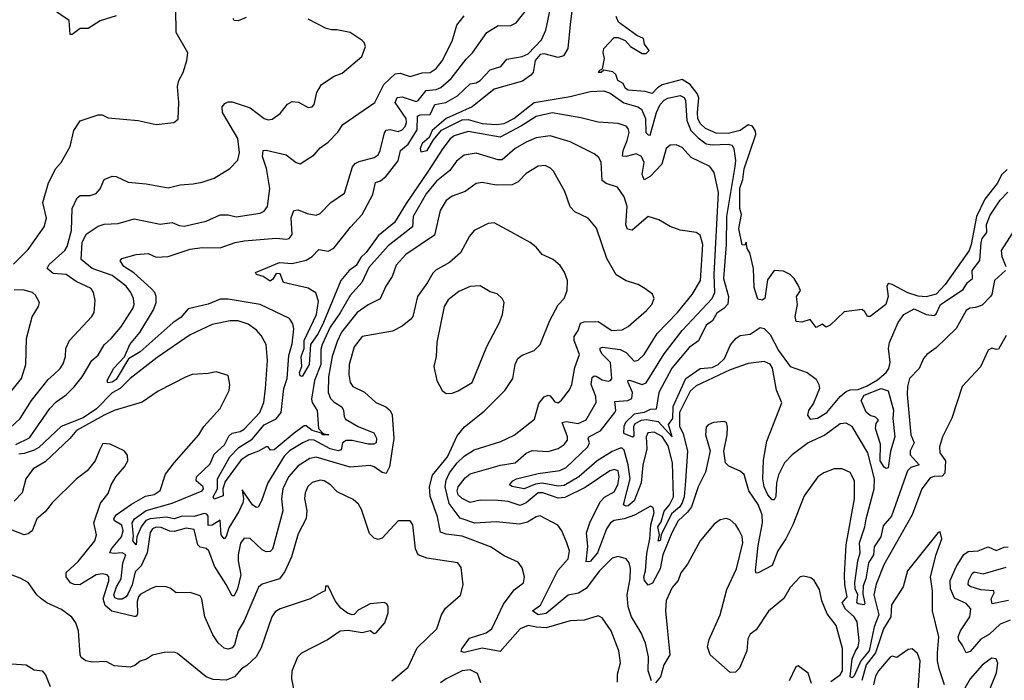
# Model space of a CAD drawing. Extents: x 1245432 to 1420865, y 606325 to 671314.
# Tile 213 of 256: x 1360363 to 1365286, y 631977 to 635279. Entities that reach past the tile are written whole.
import ezdxf

# ---------------------------------------------------------------- set-up
doc = ezdxf.new("R2010")
doc.units = 0

msp = doc.modelspace()

# ---------------------------------------------------------------- linework, layer by layer
at = {"layer": '0CON20XD'}
for points in [[(1363156.4, 635595), (1363115.3, 635254.7), (1363103.1, 635135), (1363082.3, 635097.7), (1363055, 635089.6), (1362985, 635109.1), (1362965, 635104.6), (1362940.5, 635075), (1362929.7, 635015), (1362919, 635001), (1362877.8, 634972.3), (1362735, 634932.1), (1362626.1, 634843.9), (1362495, 634785.7), (1362425.9, 634725), (1362409.8, 634690.2), (1362375, 634660.5), (1362365.3, 634635), (1362368, 634618), (1362401.1, 634625), (1362431.7, 634678.3), (1362472.7, 634727.3), (1362575, 634778.8), (1362605, 634780), (1362675, 634760.4), (1362745, 634755.2), (1362785, 634759.9), (1362833.2, 634785), (1362935, 634864.9), (1363115, 634895.5), (1363215, 634919.8), (1363283.1, 634923.1), (1363315, 634911.2), (1363383.8, 634863.9), (1363453.9, 634843.9), (1363472.3, 634832.3), (1363492.4, 634785), (1363494.4, 634714.4), (1363505, 634703.2), (1363515, 634702.7), (1363547.6, 634815), (1363566.1, 634855), (1363585, 634876.8), (1363602.9, 634887.1), (1363665, 634900.7), (1363685, 634890), (1363692.3, 634875), (1363699, 634775), (1363719.4, 634725), (1363755, 634687.8), (1363795, 634658.3), (1363825, 634653.7), (1363905, 634657), (1363925, 634651.9), (1363934, 634634), (1363941.5, 634575), (1363938.1, 634545), (1363896.4, 634295), (1363895.1, 634154.9), (1363882, 633985), (1363906.8, 633895), (1363903.2, 633856.8), (1363883.3, 633835), (1363848.5, 633811.5), (1363826.7, 633773.2), (1363795, 633751.9), (1363756.5, 633673.5), (1363709.8, 633640.2), (1363623, 633537), (1363559.3, 633415), (1363545, 633332.5), (1363515, 633330), (1363484.8, 633315.2), (1363435, 633307.6), (1363391.6, 633265), (1363383.4, 633245), (1363382.1, 633212.1), (1363426.4, 633193.6), (1363435, 633198.8), (1363433.6, 633245), (1363439.6, 633260.4), (1363472.3, 633277.7), (1363495, 633280.6), (1363555, 633270.5), (1363626, 633194), (1363606.7, 633255), (1363628.4, 633285), (1363629.9, 633345), (1363694.1, 633485.9), (1363765, 633536.3), (1363825, 633541.4), (1363855, 633555.5), (1363887, 633585), (1363916.7, 633653.4), (1363945, 633687.5), (1363965, 633700.7), (1364015, 633708.1), (1364065, 633740.2), (1364085, 633736.1), (1364115, 633705.7), (1364156.8, 633625), (1364215, 633546.3), (1364300.3, 633515), (1364345, 633482), (1364359.2, 633455), (1364361.4, 633435), (1364332.7, 633362.7), (1364307.6, 633325), (1364301.7, 633301.7), (1364315, 633283.3), (1364351.9, 633288.1), (1364398.4, 633315), (1364465.5, 633395), (1364495, 633421.5), (1364515, 633429.3), (1364555, 633430), (1364601, 633449), (1364651.4, 633478.6), (1364695, 633516.1), (1364708.1, 633535), (1364715.7, 633565), (1364707.8, 633635), (1364712.1, 633665), (1364754.8, 633765.2), (1364783.8, 633806.2), (1364835, 633834.6), (1364895, 633806.2), (1364935, 633800.7), (1364945, 633809.4), (1364967, 633855), (1365080, 633930), (1365102.2, 633965), (1365127.3, 633985), (1365125.7, 634025), (1365163.3, 634075), (1365169.6, 634165), (1365175.9, 634185), (1365197.8, 634215), (1365196.3, 634255), (1365215, 634302.1), (1365265, 634376.5), (1365302.9, 634417.1)], [(1364580.8, 632449.3), (1364579.2, 632409.2), (1364589.4, 632360.6), (1364586, 632354), (1364555, 632360), (1364548.2, 632365), (1364553.1, 632405), (1364539.8, 632435), (1364539, 632465), (1364552.9, 632575), (1364565.4, 632615), (1364561.6, 632665), (1364589.3, 632745), (1364594.5, 632785), (1364634.5, 632935), (1364637.7, 632985), (1364604.3, 633115), (1364525, 633246.2), (1364495, 633262.3), (1364465, 633259.2), (1364388, 633202), (1364304.5, 633165), (1364225, 633104.7), (1364187.1, 633065), (1364156.9, 633005), (1364147.5, 632965), (1364144.3, 632895.7), (1364135, 632879.6), (1364125, 632880), (1364103.4, 632905), (1364085.5, 632944.5), (1364078, 632985), (1364082.1, 633077.9), (1364097.9, 633172.1), (1364173.9, 633363.9), (1364147.5, 633427.5), (1364127.8, 633537.8), (1364115, 633556.9), (1364085, 633570.6), (1364005, 633561.5), (1363915, 633529.6), (1363745, 633448.5), (1363715, 633422.7), (1363662.3, 633315), (1363662.4, 633245), (1363680.6, 633210.6), (1363702.7, 633122.7), (1363691.3, 632975), (1363685.1, 632895), (1363675.9, 632864.1), (1363663.6, 632845), (1363621.2, 632808.8), (1363570.7, 632705), (1363565, 632675.4), (1363555, 632672.5), (1363561.6, 632705), (1363552.9, 632745), (1363571.1, 632769), (1363585, 632823.3), (1363612.3, 632855), (1363631.6, 632895), (1363626.2, 633065), (1363605, 633148.4), (1363575, 633195.6), (1363535, 633218), (1363503.5, 633215), (1363495.4, 633195), (1363498.2, 633135), (1363478, 633052), (1363470.8, 632965), (1363434.9, 632875), (1363405, 632849.7), (1363395, 632847.4), (1363381.9, 632855), (1363415.9, 632985), (1363404.7, 633055), (1363385, 633127.3), (1363375, 633136.8), (1363365, 633137), (1363325, 633121.3), (1363251, 633075), (1363159.4, 632995), (1363085, 632951.4), (1363055, 632947), (1362975, 632962.4), (1362942.7, 632957.3), (1362885, 632934.8), (1362825.5, 632945.5), (1362812.5, 632955), (1362828.1, 632975), (1362847.5, 632985), (1362955, 633010.2), (1363063.3, 633026.6), (1363095, 633040.2), (1363203.8, 633145), (1363211.7, 633165), (1363204.7, 633185), (1363208.2, 633195), (1363266.4, 633223.6), (1363339.1, 633315), (1363344.2, 633325.8), (1363338.7, 633371.3), (1363404.2, 633375.8), (1363424, 633386), (1363427.2, 633415), (1363404.7, 633465), (1363403.6, 633476.4), (1363412.4, 633477.6), (1363475, 633456), (1363495, 633463.5), (1363585, 633608.7), (1363675.2, 633724.8), (1363825.8, 633885), (1363838.6, 633915), (1363835.6, 634005), (1363857.2, 634415), (1363835.8, 634515), (1363814.2, 634545), (1363720, 634590), (1363675, 634640.8), (1363645, 634652.9), (1363615, 634652.5), (1363595.7, 634635), (1363573.1, 634556.9), (1363515, 634494.7), (1363485, 634479.4), (1363475.8, 634505), (1363484.8, 634565), (1363472.3, 634595), (1363445, 634608.8), (1363394.7, 634594.7), (1363377.4, 634597.4), (1363380, 634625), (1363401, 634675), (1363409.7, 634715), (1363405.4, 634735), (1363395, 634746.9), (1363355, 634760.8), (1363255, 634766.9), (1363168.9, 634788.9), (1363025, 634813.1), (1362945, 634795.2), (1362871.7, 634748.3), (1362765, 634691.8), (1362605, 634720), (1362535, 634697.8), (1362515, 634682.9), (1362478.1, 634635), (1362405, 634522), (1362295, 634360.7), (1362237.6, 634265), (1362155, 634198.1), (1362095, 634115.5), (1362069.6, 634090.4), (1362045, 634050.6), (1362010.4, 634025), (1361968, 633975), (1361881.6, 633765), (1361855, 633711.3), (1361817.2, 633655), (1361810.3, 633555), (1361775, 633495.8), (1361765, 633498.8), (1361761.8, 633515), (1361773.7, 633546.4), (1361770.2, 633595), (1361786.2, 633635), (1361784.9, 633675), (1361846.5, 633805), (1361857.1, 633872.9), (1361844.5, 633914.5), (1361805, 633936.9), (1361682.5, 633965), (1361665, 634008), (1361645, 634011.2), (1361628.3, 633981.7), (1361615, 633972.5), (1361580, 633995), (1361547.5, 634005), (1361542.5, 634015), (1361662.5, 634065), (1361725, 634061.1), (1361795, 634077.5), (1361825, 634096.2), (1361859.4, 634130.6), (1361905, 634122.7), (1361933.6, 634136.4), (1362017.6, 634242.4), (1362075.7, 634305), (1362128.7, 634405), (1362142.9, 634465), (1362166.6, 634473.4), (1362195, 634496.9), (1362255, 634573.8), (1362267.8, 634625), (1362305, 634657.1), (1362350.8, 634729.2), (1362352.9, 634797.1), (1362366, 634804), (1362415.2, 634804.8), (1362438.4, 634855), (1362494.1, 634865.9), (1362552, 634898), (1362615, 634958.5), (1362645, 634964), (1362665, 634975.9), (1362715, 635029.2), (1362769.2, 635045), (1362798.2, 635081.8), (1362874.7, 635095.3), (1362905, 635107.7), (1362972.2, 635177.8), (1362994.1, 635225.9), (1363033.2, 635416.8)], [(1360845, 635297.5), (1360765, 635273.3), (1360705, 635235.8), (1360665, 635235.5), (1360625, 635204.5), (1360615.8, 635205.8), (1360611.2, 635275), (1360485, 635359.2)], [(1365295, 633700), (1365257.2, 633632.8), (1365245, 633630), (1365223.2, 633636.8), (1365205, 633628), (1365166.5, 633543.5), (1365074.6, 633445.4), (1365022.9, 633287.1), (1364977.1, 633195), (1364962.5, 633145), (1364963.6, 633115), (1364992.6, 633075), (1364988, 633012), (1364975, 632998.2), (1364935, 632996.3), (1364915, 632988.5), (1364873.3, 632935), (1364825.2, 632804.8), (1364683.2, 632555), (1364645, 632457.1), (1364633.7, 632405), (1364658.8, 632305), (1364634.7, 632245), (1364610.1, 632125), (1364568.3, 632075), (1364535, 631999.4), (1364525, 631989.7), (1364515.4, 631995.4), (1364524.9, 632085.1), (1364542.8, 632122.8), (1364555.8, 632145), (1364560.3, 632175), (1364549.7, 632269.7), (1364534.7, 632295), (1364492.5, 632332.5), (1364475.2, 632365), (1364501, 632395), (1364489.1, 632455), (1364486.6, 632505), (1364495.7, 632655), (1364537.1, 632885), (1364536.2, 632975), (1364515, 633015.8), (1364475, 633034.2), (1364435, 633034.3), (1364383.8, 633015), (1364354, 632995), (1364285, 632898.8), (1364228.4, 632755), (1364193.7, 632685), (1364154.3, 632625), (1364125, 632551.4), (1364055.7, 632514.3), (1364045, 632513.3), (1364042.5, 632525), (1364055, 632651.2), (1364076.6, 632765), (1364075.2, 632805), (1364055, 632856.2), (1364009.2, 632925), (1363985, 633005.7), (1363965, 633023.1), (1363907.9, 633047.9), (1363892, 633065), (1363883, 633123), (1363900.6, 633205), (1363902.7, 633242.7), (1363896.2, 633265), (1363885, 633271.2), (1363832.5, 633265), (1363805.6, 633254.4), (1363795, 633243.3), (1363791.5, 633205), (1363815.6, 633125), (1363792.4, 633017.6), (1363755.3, 632945), (1363721.9, 632845), (1363702.8, 632817.2), (1363656.1, 632773.9), (1363623, 632715), (1363578.4, 632605), (1363565.6, 632535), (1363527.5, 632462.5), (1363505, 632452.5), (1363486.8, 632476.8), (1363484.2, 632495), (1363492.1, 632525), (1363498.1, 632611.9), (1363513.4, 632685), (1363519.4, 632755), (1363535.3, 632815.3), (1363530.6, 632840.6), (1363517.5, 632847.5), (1363437.8, 632802.3), (1363385, 632784.8), (1363335, 632776.7), (1363316.9, 632765), (1363297, 632735), (1363251.6, 632615), (1363215, 632570.4), (1363195, 632570), (1363203.8, 632646.2), (1363197.2, 632715), (1363213.2, 632765), (1363265, 632869.3), (1363287.7, 632892.3), (1363335, 632919.8), (1363354.5, 632955), (1363360.7, 632995), (1363355, 633023.5), (1363335, 633031.2), (1363314.2, 633024.2), (1363189.8, 632940.2), (1363088.5, 632891.5), (1363055, 632887.3), (1362978.9, 632915), (1362955, 632915.1), (1362895, 632863.7), (1362865, 632851.7), (1362805, 632870.9), (1362755, 632876.6), (1362665, 632877.7), (1362615, 632866.6), (1362575, 632885.6), (1362555.2, 632905), (1362549.8, 632925), (1362555.6, 632945), (1362591, 632989), (1362615, 633008.8), (1362766.6, 633053.4), (1362840.8, 633065), (1362895, 633112.2), (1362925, 633126.5), (1363005, 633120.6), (1363055, 633136.1), (1363085, 633155.4), (1363102.4, 633177.6), (1363101.9, 633195), (1363075.5, 633265), (1363095, 633271.6), (1363155, 633260.4), (1363195, 633279.6), (1363244.7, 633365), (1363244.3, 633395), (1363220, 633455), (1363225, 633491.1), (1363235, 633498.9), (1363245, 633497.2), (1363275, 633479.6), (1363305, 633472.9), (1363317.5, 633475), (1363324, 633485), (1363317.4, 633565), (1363275, 633607.7), (1363264.7, 633625), (1363265, 633637.5), (1363277.3, 633642.7), (1363365, 633630.8), (1363395.1, 633615.1), (1363435, 633572.1), (1363455, 633577.1), (1363485, 633605.5), (1363549.7, 633710.3), (1363652.8, 633815), (1363725, 633905.4), (1363766.4, 633975), (1363779.4, 634155), (1363765, 634202), (1363745, 634216), (1363665, 634227.5), (1363615, 634245.8), (1363558.9, 634278.9), (1363505, 634295.6), (1363425, 634226.9), (1363401.7, 634231.7), (1363394, 634254), (1363399.7, 634345), (1363385, 634394), (1363351.4, 634441.4), (1363295, 634460), (1363275.5, 634475), (1363270.9, 634565), (1363259.5, 634589.5), (1363235, 634607.8), (1363115, 634668), (1363015, 634699.1), (1362945, 634689.1), (1362895, 634666.4), (1362841.2, 634635), (1362775, 634579.1), (1362755, 634578.4), (1362645, 634612.1), (1362585, 634601.8), (1362547.8, 634572.2), (1362513.6, 634525), (1362447.5, 634472.5), (1362395, 634408), (1362330.8, 634295), (1362327, 634243), (1362205, 634148), (1362108.8, 634041.2), (1362073.3, 633965), (1362015, 633901.2), (1361965.7, 633814.3), (1361915, 633743), (1361875.4, 633655), (1361869, 633631), (1361868.2, 633555), (1361836.4, 633475), (1361822.8, 633382.8), (1361826.2, 633366.2), (1361851.2, 633325), (1361856.6, 633236.6), (1361880.8, 633210.8), (1361908, 633205), (1361878, 633205), (1361872.2, 633212.2), (1361825.3, 633225), (1361795, 633248.7), (1361785, 633249.6), (1361735, 633212.7), (1361635, 633128.6), (1361617.7, 633127.7), (1361605, 633144.2), (1361595, 633144.5), (1361557.8, 633122.2), (1361508.4, 633105), (1361470.5, 633079.5), (1361389.7, 632970.3), (1361378.7, 632935), (1361381.2, 632898.8), (1361335, 632882.5), (1361330.3, 632895), (1361352, 632935), (1361352.6, 632985), (1361413.7, 633095), (1361458.8, 633141.2), (1361525, 633183.3), (1361585, 633254.9), (1361645, 633284.1), (1361670.5, 633315), (1361684.5, 633435), (1361699.7, 633485), (1361709.5, 633600.5), (1361725, 633658.8), (1361733.8, 633733.8), (1361728.9, 633758.9), (1361711.9, 633785), (1361565, 633855.2), (1361405, 633883), (1361365, 633881.6), (1361305, 633857.3), (1361205, 633833.1), (1361169.6, 633790.4), (1361131, 633765), (1360965, 633619.2), (1360906.8, 633583.2), (1360845, 633480), (1360825, 633467.5), (1360804.3, 633464.3), (1360800, 633475), (1360833.3, 633536.7), (1360886.7, 633593.3), (1360913.7, 633655), (1360964.5, 633715.5), (1361031.4, 633828.6), (1361044.7, 633865), (1361046.2, 633895), (1361038.2, 633915), (1361020.4, 633935), (1360934.5, 634014.5), (1360883.4, 634045), (1360865.8, 634074.2), (1360873.3, 634085), (1360945, 634104.8), (1361005, 634111.1), (1361045, 634092.5), (1361105, 634095.5), (1361215, 634132), (1361275, 634140.6), (1361365, 634138.8), (1361440, 634165), (1361485, 634173.6), (1361645, 634187.3), (1361695, 634181.5), (1361711.2, 634185), (1361725.3, 634204.7), (1361720.8, 634289.2), (1361733.8, 634325), (1361755, 634329.2), (1361801.1, 634311.1), (1361845, 634302.5), (1361865, 634311.2), (1361919.2, 634365), (1361987.4, 634412.6), (1362027.1, 634542.9), (1362040.1, 634559.9), (1362060.5, 634569.5), (1362135, 634590), (1362155, 634604.4), (1362165.4, 634625), (1362186.4, 634713.6), (1362195, 634726.5), (1362215, 634729.8), (1362255, 634720), (1362275, 634728.4), (1362290.3, 634745), (1362297.4, 634765), (1362295, 634785.5), (1362239.6, 634865), (1362250.1, 634889.9), (1362275, 634894.2), (1362345, 634870), (1362355.1, 634874.9), (1362395, 634925.2), (1362445, 634929.4), (1362469.2, 634940.8), (1362520.5, 634985), (1362595, 635082.2), (1362627.3, 635112.7), (1362698.8, 635215), (1362755, 635250.4), (1362815, 635247.8), (1362846, 635264), (1362934.3, 635375.7)], [(1360332.9, 634057.1), (1360405, 634130.8), (1360486, 634244), (1360497.4, 634287.4), (1360479.4, 634365), (1360506.9, 634463.1), (1360544.4, 634535), (1360570.6, 634565), (1360615.4, 634644.6), (1360634, 634725), (1360665, 634774), (1360755.8, 634804.2), (1360775, 634804), (1360805, 634788.1), (1360955, 634775.6), (1361045, 634755.6), (1361134.1, 634765.9), (1361155, 634782.5), (1361158.1, 634865), (1361151.5, 634945), (1361159.4, 634975), (1361180.8, 635015), (1361199.2, 635075), (1361203.6, 635113.6), (1361145.8, 635215), (1361143.6, 635333.6)], [(1360343.6, 633156.4), (1360411.6, 633188.4), (1360514.2, 633335.8), (1360545, 633368.7), (1360596.3, 633403.6), (1360635.8, 633444.2), (1360675.9, 633494.1), (1360723.6, 633575), (1360755, 633602.7), (1360785, 633653.8), (1360820, 633685), (1360868, 633742), (1360928.9, 633835), (1360935.2, 633855), (1360931.9, 633885), (1360919.5, 633915), (1360895, 633947.2), (1360825, 633999.8), (1360725, 634034.8), (1360670.1, 634080.1), (1360675.6, 634165), (1360695, 634206.4), (1360755, 634247.5), (1360785, 634256.4), (1360855, 634261.2), (1360935, 634283.1), (1361065, 634257.5), (1361125, 634265.5), (1361160.4, 634250.4), (1361185, 634247.7), (1361295, 634272.7), (1361365, 634302.9), (1361405, 634303.5), (1361445, 634294.5), (1361565, 634311.9), (1361585, 634322.5), (1361601.8, 634345), (1361613, 634435), (1361597.9, 634535), (1361577.8, 634595), (1361580, 634625), (1361595, 634626.8), (1361695, 634603.1), (1361745, 634565.6), (1361765, 634559.2), (1361835, 634604.3), (1361865, 634638.6), (1361905, 634666.7), (1361953.9, 634716.1), (1361978, 634755), (1362138.1, 634865), (1362183.8, 634955), (1362241, 635009), (1362265, 635012.3), (1362315, 634995.5), (1362375, 635013.8), (1362415, 635015.3), (1362445, 635034.7), (1362475, 635073.6), (1362525, 635171.9), (1362548.5, 635251.5), (1362585, 635297.5)], [(1365299.6, 634530.4), (1365273, 634505), (1365250.2, 634460.2), (1365188.3, 634381.7), (1365146.6, 634295), (1365120.7, 634155), (1365110, 634125), (1364990.5, 633955), (1364945, 633906.8), (1364895, 633894.5), (1364855, 633897.6), (1364803.5, 633913.5), (1364725, 633955.9), (1364705, 633960.6), (1364698.2, 633945), (1364706.1, 633895), (1364693.8, 633855), (1364615, 633796.2), (1364602.5, 633795), (1364589.3, 633819.3), (1364575, 633830), (1364485, 633819.2), (1364415, 633752.5), (1364395, 633742.5), (1364375, 633756.7), (1364345, 633740), (1364315, 633780), (1364273, 633767), (1364245, 633770), (1364240, 633795), (1364252.5, 633855), (1364247.5, 633895), (1364267.5, 633925), (1364255, 633952.5), (1364235, 633986), (1364215, 634006), (1364181.7, 634021.7), (1364135, 634025.7), (1364101.5, 633978.5), (1364088.8, 633885), (1364075, 633876.7), (1364053, 633883), (1364035, 633940), (1364031.9, 634035), (1364014.1, 634114.1), (1364000, 634135), (1363995, 634167.5), (1363988.3, 634151.7), (1363975, 634153.3), (1363958.8, 634235), (1363971.2, 634305), (1363963.3, 634335), (1363962.9, 634437.1), (1363979, 634481), (1363985, 634534.2), (1364042.9, 634705), (1364042.3, 634722.3), (1364026.5, 634746.5), (1364005, 634753.1), (1363965.2, 634724.8), (1363905, 634710.2), (1363845, 634712.6), (1363791.5, 634735), (1363765, 634760.5), (1363754.3, 634785), (1363751.2, 634815), (1363759.1, 634889.1), (1363750.2, 634910.2), (1363715.2, 634955), (1363675, 634979.5), (1363575, 634952.6), (1363551.6, 634938.4), (1363525, 634910.5), (1363489.7, 634919.7), (1363405, 634926.7), (1363392.7, 634935), (1363380.7, 634960.7), (1363354.2, 634975), (1363343, 635005), (1363328.8, 635018.8), (1363283.3, 635026.7), (1363270, 635015), (1363256.7, 635015), (1363263.1, 635026.9), (1363276.7, 635033.3), (1363286.7, 635085), (1363280, 635115), (1363283.8, 635135), (1363335, 635190), (1363355, 635190), (1363390, 635175), (1363417.5, 635145), (1363475, 635110), (1363495, 635110), (1363510, 635125), (1363486.7, 635156.7), (1363482.5, 635185), (1363449.5, 635199.5), (1363357, 635267), (1363345, 635295.6)], [(1360315, 633238.7), (1360365.3, 633285), (1360421.9, 633375), (1360505, 633480.8), (1360534, 633506), (1360565.4, 633535), (1360581.2, 633558.8), (1360591.6, 633595), (1360594, 633635), (1360612.5, 633675), (1360724.2, 633795), (1360735.6, 633815), (1360740, 633875), (1360731.4, 633915), (1360720, 633935), (1360645, 633969.7), (1360595, 634006.3), (1360531.2, 634011.2), (1360500, 634035), (1360511.2, 634055), (1360589.4, 634125), (1360600.3, 634145), (1360621.6, 634225), (1360624.7, 634335), (1360650.8, 634389.2), (1360665, 634400), (1360715, 634401.1), (1360745, 634410.6), (1360765, 634434), (1360785, 634480), (1360825, 634496.2), (1360845, 634496), (1360905, 634466.7), (1360995, 634458.6), (1361105, 634438.1), (1361165, 634454.4), (1361230.9, 634459.1), (1361275, 634466.5), (1361335, 634486.4), (1361414, 634535), (1361453.7, 634576.3), (1361462.5, 634615), (1361453.8, 634685), (1361377.5, 634815), (1361375.8, 634844.2), (1361389.5, 634860.5), (1361405, 634868), (1361425, 634868.1), (1361515, 634837.7), (1361584.7, 634784.7), (1361605, 634778.9), (1361625, 634782.5), (1361665, 634810), (1361702.7, 634857.3), (1361725, 634869.5), (1361756.6, 634866.6), (1361805, 634840.8), (1361825, 634844.2), (1361835.8, 634855), (1361848.5, 634915), (1361872.2, 634955), (1361935, 634997.1), (1361975, 635011.4), (1362073.3, 635095), (1362092.5, 635145), (1362086, 635165), (1362075.5, 635175.5), (1362015, 635214.2), (1361948.6, 635228.6), (1361921.3, 635228.7), (1361896.2, 635235), (1361805, 635282.2)], [(1361495, 635289.8), (1361455, 635273.2), (1361435, 635274.5), (1361430, 635285)], [(1363522.5, 631975), (1363505.7, 632025), (1363506.7, 632095), (1363492.2, 632162.2), (1363470.3, 632215), (1363421.7, 632295), (1363405.7, 632345), (1363400, 632405), (1363416.2, 632485), (1363416.5, 632536.5), (1363410, 632565), (1363394.6, 632584.6), (1363355, 632596.2), (1363325, 632587.9), (1363261.6, 632525), (1363195, 632436.2), (1363157.2, 632412.8), (1363105, 632402.2), (1362995, 632310.8), (1362955, 632304.8), (1362926.7, 632325), (1362967.2, 632352.8), (1363054.2, 632525.8), (1363104.6, 632585), (1363112.2, 632625), (1363099.4, 632665), (1363073.1, 632725), (1363053, 632753), (1362965, 632799.4), (1362945, 632794.4), (1362902.6, 632767.4), (1362861.5, 632758.5), (1362745, 632768.9), (1362638, 632762), (1362565, 632787.5), (1362511.1, 632861.1), (1362490.2, 632945), (1362495, 632977.8), (1362511.8, 633015), (1362550.3, 633065), (1362585, 633097.9), (1362635, 633129.5), (1362769, 633171), (1362835, 633201.8), (1362937.1, 633282.9), (1362958.4, 633361.6), (1362985, 633394.6), (1363005, 633402.1), (1363015, 633399.5), (1363038.5, 633368.5), (1363055, 633364.5), (1363072.8, 633377.2), (1363111.5, 633428.5), (1363124.4, 633455), (1363139.4, 633540.6), (1363162.7, 633605), (1363135.2, 633675), (1363134.8, 633695.2), (1363155.5, 633725), (1363167.8, 633762.2), (1363185, 633768.6), (1363255, 633771.1), (1363324.2, 633725), (1363375, 633728.5), (1363405, 633745.6), (1363496.9, 633825), (1363524.4, 633855), (1363535.7, 633885.7), (1363527, 633907), (1363488.8, 633935), (1363455, 633955.6), (1363395, 633973.1), (1363345, 634004.3), (1363298.1, 634085), (1363246.6, 634236.6), (1363205, 634286.9), (1363138.3, 634318.3), (1363115, 634344), (1363089.5, 634419.5), (1363031.7, 634521.7), (1363016.4, 634536.4), (1362990.3, 634550.3), (1362955, 634546.5), (1362895, 634510.6), (1362855, 634468.9), (1362825, 634453.5), (1362745, 634452.5), (1362675, 634464.5), (1362645, 634459.5), (1362590.5, 634419.5), (1362525, 634397.7), (1362495, 634375.5), (1362466, 634325), (1362437.3, 634202.7), (1362294.2, 634105.8), (1362245, 634052.2), (1362225.4, 633995), (1362193.1, 633946.9), (1362165.3, 633884.7), (1362105, 633853.4), (1362049.7, 633815), (1361972.4, 633717.6), (1361949.8, 633670.2), (1361925.2, 633595), (1361906.7, 633493.3), (1361904.7, 633415.2), (1361917.4, 633385), (1361935, 633366.8), (1361973.6, 633343.6), (1361982.4, 633325), (1361984.7, 633295), (1361992.9, 633282.9), (1362055, 633245.9), (1362133.4, 633213.4), (1362147.7, 633187.7), (1362145.7, 633164.3), (1362133.2, 633156.8), (1362105, 633156.9), (1362025, 633175.9), (1361995, 633176.5), (1361977.5, 633165), (1361970.8, 633129.2), (1361955, 633123.7), (1361915, 633133.8), (1361835, 633178), (1361810.9, 633179.1), (1361778.7, 633165), (1361711.9, 633125), (1361685, 633097.5), (1361603.4, 632965), (1361572.3, 632875), (1361555, 632843.1), (1361545, 632841.5), (1361527.8, 632855), (1361475, 632930), (1361482.3, 632885), (1361478.2, 632865), (1361459.3, 632820.7), (1361409.2, 632739.2), (1361395, 632696.2), (1361385, 632684.4), (1361370, 632705), (1361365, 632777.3), (1361325, 632752.5), (1361305, 632750.4), (1361305, 632797.5), (1361298, 632808), (1361285, 632811.6), (1361235, 632796.8), (1361175, 632798.4), (1361135, 632784.3), (1361095, 632791.9), (1361015.2, 632784.8), (1360993.5, 632776.5), (1360970.9, 632745), (1360949.1, 632695), (1360945, 632654.4), (1360929.1, 632675), (1360932.8, 632697.2), (1360925.7, 632765), (1360936.6, 632785), (1360995, 632825.5), (1361125, 632862.6), (1361276.2, 632925), (1361282.9, 632935), (1361280, 632945), (1361246.2, 632975), (1361246.7, 632995), (1361315, 633060), (1361335, 633108.2), (1361387.4, 633155), (1361408.3, 633198.3), (1361425, 633212.9), (1361465, 633221.4), (1361485, 633232.4), (1361564.6, 633315), (1361584.6, 633365), (1361592.9, 633435), (1361602.9, 633575), (1361595.5, 633655), (1361570.2, 633700.2), (1361546.8, 633726.8), (1361505, 633757.3), (1361455, 633774.6), (1361415, 633774.5), (1361326, 633755), (1361216.3, 633703.6), (1361050.1, 633589.9), (1360915, 633486.4), (1360865, 633435.8), (1360825, 633414), (1360746.5, 633333.5), (1360680.6, 633289.4)], [(1362415, 632898), (1362411.4, 632945), (1362427.9, 633002.1), (1362501.6, 633095), (1362550.1, 633199.9), (1362586.3, 633243.7), (1362685, 633321.9), (1362788.1, 633425), (1362828.6, 633485), (1362840, 633555), (1362854.2, 633585), (1362875, 633602.5), (1362935, 633626), (1362966.2, 633655), (1363012.9, 633775), (1363056.1, 633853.9), (1363085.8, 633885), (1363100, 633925), (1363102.5, 633975), (1363087.5, 634017.5), (1363065, 634050), (1363030.2, 634080.2), (1362975.4, 634105.4), (1362945, 634142), (1362915.4, 634165.4), (1362819.1, 634219.1), (1362735, 634264.3), (1362705, 634260), (1362636, 634225), (1362612.6, 634197.4), (1362566.8, 634113.2), (1362511.9, 634065), (1362443.2, 634026.8), (1362428.1, 634011.9), (1362402.7, 633965), (1362352.7, 633895), (1362328.2, 633795), (1362318.5, 633781.5), (1362275, 633748.1), (1362227.6, 633722.4), (1362075, 633695.4), (1362035, 633644.4), (1362010.3, 633555), (1362008.4, 633505), (1362015.4, 633465.4), (1362029.2, 633445), (1362087.7, 633417.7), (1362144, 633365), (1362193.5, 633343.5), (1362215.9, 633325.9), (1362224.7, 633304.7), (1362234.2, 633185.8), (1362212, 633045), (1362195, 633011.4), (1362175, 633015.5), (1362135, 633044.5), (1362115, 633051.2), (1362015, 633043.4), (1361845, 633093.3), (1361813.4, 633086.6), (1361755, 633050), (1361706.4, 632993.6), (1361678.9, 632935), (1361671.9, 632885), (1361678.2, 632825), (1361626.5, 632633.5), (1361615, 632620.9), (1361595, 632618.9), (1361575, 632630), (1361515, 632685.6), (1361485, 632687.1), (1361466.7, 632663.2), (1361455.7, 632605), (1361455.3, 632574.7), (1361468.6, 632505), (1361452.9, 632435), (1361435, 632399.2), (1361425, 632399.2), (1361396, 632456), (1361337.9, 632547.9), (1361308.5, 632625), (1361295, 632636.2), (1361265, 632642.1), (1361253.9, 632653.9), (1361235, 632730.6), (1361195, 632737.3), (1361135, 632720.3), (1361113.2, 632723.2), (1361071.2, 632741.2), (1361045, 632742.5), (1361026.5, 632735), (1361015, 632715.6), (1361000.7, 632615), (1360971.1, 632548.9), (1360940.6, 632519.4), (1360924.7, 632455), (1360905, 632410.6), (1360894.7, 632395), (1360875, 632383.4), (1360855, 632382.4), (1360839.3, 632389.3), (1360833.9, 632405), (1360847.6, 632445), (1360870.6, 632485), (1360879.2, 632565), (1360894.5, 632605), (1360875.2, 632615.2), (1360835, 632610.8), (1360814.4, 632615), (1360822, 632635), (1360871.7, 632695), (1360880, 632725), (1360873.5, 632753.5), (1360837.9, 632775), (1360834.2, 632785), (1360846.2, 632803.8), (1360922.5, 632857.5), (1360992.6, 632897.4), (1361035, 632905.3), (1361064.7, 632925.3), (1361092.6, 633007.4), (1361135, 633064.4), (1361259.2, 633205), (1361284.3, 633245), (1361365.6, 633335), (1361411.1, 633425), (1361414.3, 633455), (1361405, 633500), (1361345, 633518.6), (1361305, 633510), (1361225.8, 633505.8), (1361195, 633494.4), (1361055, 633421.9), (1360975, 633366.7), (1360835, 633325.3), (1360785, 633302.9), (1360647.3, 633225), (1360613.7, 633186.3), (1360490.5, 633069.5), (1360430, 633035), (1360394.6, 632985), (1360375.4, 632915), (1360335, 632873.3)], [(1365354.3, 634255), (1365271.1, 634125), (1365274.4, 634095.6), (1365293.6, 634045)], [(1365291.8, 634025), (1365236.2, 633975), (1365224.2, 633905.8), (1365217.3, 633895), (1365175, 633852.2), (1365141.2, 633841.2), (1365112.9, 633837.1), (1365095.6, 633825), (1365044.7, 633735.3), (1364945, 633639.2), (1364898, 633605), (1364882.5, 633585), (1364860.6, 633535), (1364811.5, 633485), (1364801.8, 633445), (1364800.6, 633405), (1364819.2, 633205), (1364834.8, 633165), (1364815.8, 633125), (1364814.7, 633105), (1364860.9, 633055), (1364819.3, 633040.7), (1364802.2, 633025), (1364721.6, 632798.4), (1364681, 632749), (1364669.1, 632695), (1364634.5, 632645), (1364631.5, 632605), (1364607.2, 632565), (1364594.3, 632485), (1364580.8, 632449.3)], [(1360305, 633403.1), (1360372.5, 633485), (1360393.8, 633555), (1360396.9, 633685), (1360426.2, 633793.8), (1360456.7, 633845), (1360461.4, 633865), (1360443, 633903), (1360426.7, 633915), (1360385, 633927.8), (1360335, 633928.9)], [(1362495, 633410), (1362525, 633413.1), (1362555, 633423.3), (1362625, 633466), (1362699.2, 633645), (1362762.7, 633765), (1362776.7, 633805), (1362785.6, 633865), (1362775.6, 633885.6), (1362749.7, 633909.7), (1362715, 633918.6), (1362665, 633949.2), (1362615, 633945.6), (1362559.5, 633920.5), (1362505, 633878.9), (1362484.7, 633845.3), (1362448.5, 633665), (1362445.5, 633595), (1362433.8, 633545), (1362448.8, 633475), (1362476.2, 633425), (1362495, 633410)], [(1364695, 633036.7), (1364685, 633042.5), (1364665.4, 633075), (1364667.2, 633157.2), (1364641.4, 633235), (1364645, 633260), (1364657, 633277), (1364642.5, 633292.5), (1364615, 633300.8), (1364595, 633317.5), (1364571.1, 633375), (1364585, 633402.2), (1364670, 633435), (1364705, 633424.3), (1364732.7, 633327.3), (1364728.8, 633285), (1364738.1, 633195), (1364717, 633123), (1364705, 633040), (1364695, 633036.7)], [(1360680.6, 633289.4), (1360570.9, 633245), (1360458.8, 633141.2), (1360435, 633128), (1360385, 633110.5), (1360358.3, 633108.3)], [(1362223.8, 631975), (1362305, 632042.2), (1362350.4, 632139.6), (1362448.6, 632235), (1362472.5, 632305), (1362492.7, 632337.3), (1362567.2, 632402.8), (1362580.6, 632455), (1362570.3, 632540.3), (1362554.3, 632564.3), (1362398.3, 632588.3), (1362356, 632605), (1362342.2, 632635), (1362329.1, 632755), (1362315, 632774.3), (1362255, 632774.3), (1362175, 632687.5), (1362155, 632680.8), (1362135, 632687.5), (1362111.6, 632711.6), (1362071.4, 632831.4), (1362057, 632857), (1362030.2, 632880.2), (1361949.8, 632919.8), (1361917.1, 632955), (1361885, 632974.4), (1361865, 632977.3), (1361825, 632965.4), (1361804.3, 632945.7), (1361790.4, 632915), (1361786.4, 632886.4), (1361798.2, 632825), (1361795, 632786.7), (1361755, 632710), (1361721.8, 632595), (1361689.6, 632520.4), (1361662.9, 632485), (1361575, 632457.5), (1361557.6, 632442.4), (1361485.9, 632275), (1361455.3, 632225), (1361436.7, 632155), (1361425, 632139.2), (1361405, 632132.9), (1361385, 632138.2), (1361355, 632164.6), (1361329.6, 632205), (1361288.9, 632295), (1361273.3, 632383.3), (1361265, 632400), (1361215, 632416.9), (1361145, 632414.4), (1361115, 632438), (1361095, 632444), (1361045, 632445.8), (1361017.5, 632435), (1360965, 632405.4), (1360957.3, 632395), (1360951, 632371), (1360951.9, 632308.1), (1360945, 632295.6), (1360935, 632296), (1360823, 632323), (1360791.1, 632351.1), (1360779.7, 632385), (1360808.6, 632475), (1360809.1, 632495), (1360800.8, 632505), (1360775, 632509.8), (1360745, 632503.7), (1360663.9, 632453.9), (1360636.3, 632456.3), (1360618, 632465), (1360596, 632495), (1360595, 632516.2), (1360655, 632571.8), (1360739.5, 632675), (1360746.5, 632705), (1360734, 632765), (1360766.8, 632863.2), (1360805, 632911.2), (1360820.8, 632955), (1360844.2, 632995), (1360887.5, 633045), (1360904.2, 633075), (1360902.3, 633102.3), (1360886.2, 633125), (1360815, 633158), (1360779.3, 633160.7), (1360762.9, 633127.1), (1360740, 633075), (1360700, 633025), (1360645, 632982), (1360525.8, 632865), (1360491.1, 632818.9), (1360449.4, 632785), (1360425, 632723.6), (1360405, 632709.4), (1360385, 632704.7), (1360325, 632728.2)], [(1363351.8, 631968.2), (1363352.4, 632007.6), (1363366.4, 632065), (1363358.9, 632125), (1363320, 632225), (1363275, 632288.8), (1363255, 632300), (1363185, 632278.2), (1363115, 632274.5), (1362995, 632239.5), (1362947.3, 632242.7), (1362905, 632250.7), (1362865, 632235.3), (1362765, 632121.8), (1362675, 632138.7), (1362585, 632116.5), (1362570.5, 632120.5), (1362574.5, 632135), (1362611.7, 632188.2), (1362695.5, 632214.5), (1362724.1, 632235), (1362781.6, 632358.4), (1362835, 632429.7), (1362882, 632465), (1362887.1, 632495), (1362875, 632540), (1362855, 632567.5), (1362785, 632599.4), (1362717.5, 632645), (1362575, 632697.3), (1362495, 632707.3), (1362467.9, 632717.9), (1362451.4, 632795), (1362415, 632898)], [(1364419.4, 631970.6), (1364464.8, 632005), (1364476.9, 632025), (1364476.2, 632136.2), (1364445, 632251.4), (1364400.3, 632310.3), (1364373.9, 632375), (1364361.7, 632431.7), (1364335, 632476.2), (1364319.1, 632489.1), (1364281.7, 632498.3), (1364265, 632494), (1364215, 632440.8), (1364183, 632387), (1364107.4, 632322.6), (1364045, 632230), (1364015, 632207.5), (1364004.5, 632184.5), (1363998.6, 632125), (1363961.9, 632038.1), (1363941.2, 632018.8), (1363915, 632016.2), (1363815.3, 632105.2), (1363802.5, 632145), (1363810.9, 632180.9), (1363865.6, 632304.4), (1363898.8, 632431.2), (1363946.7, 632535), (1363979.1, 632665), (1363975, 632696.2), (1363959.2, 632729.2), (1363943.1, 632755), (1363915, 632778.6), (1363895, 632785.6), (1363865, 632779.4), (1363835, 632756.9), (1363765.3, 632674.7), (1363701.7, 632558.3), (1363669.4, 632515), (1363655, 632476.2), (1363625, 632440.8), (1363595.7, 632375.7), (1363592, 632325), (1363614.4, 632105), (1363584.4, 632055), (1363566.9, 631995), (1363541.2, 631965)], [(1364987.4, 631955), (1364960.7, 632035), (1364952.5, 632075), (1364952.6, 632115), (1364957.9, 632195), (1364926.2, 632325), (1364927.4, 632425), (1364917.3, 632495), (1364944.6, 632605.4), (1364973.8, 632685), (1364965, 632720), (1364955, 632716.7), (1364802.2, 632525), (1364780.5, 632445), (1364722.2, 632355), (1364719.4, 632295), (1364682.5, 632235), (1364642.1, 632115), (1364596, 632054), (1364573.1, 631976.9)], [(1365315, 632277.5), (1365265, 632257.5), (1365212.5, 632207.5), (1365167.8, 632182.2), (1365115, 632122.1), (1365094.7, 632114.7), (1365076.1, 632155), (1365058, 632178), (1365055.3, 632195), (1365066.4, 632225), (1365112.8, 632295), (1365119.2, 632335), (1365095, 632361.8), (1365037.1, 632387.1), (1365016.6, 632435), (1365015, 632476.2), (1365045, 632543.8), (1365084.4, 632605.6), (1365105, 632620.7), (1365155, 632624.7), (1365205, 632644.7), (1365245, 632626.1), (1365285, 632643.2), (1365305, 632644.2)], [(1365306.7, 632376.7), (1365225, 632360), (1365220.8, 632385), (1365235.3, 632415), (1365233.1, 632425), (1365168.8, 632428.8), (1365115, 632445.7), (1365104.5, 632455), (1365107.2, 632475), (1365125, 632510.8), (1365135, 632518.7), (1365180.9, 632509.1), (1365295, 632542)], [(1361734.4, 631934.4), (1361724.4, 631985), (1361725.7, 632024.3), (1361753.8, 632095), (1361773.3, 632115), (1361900.7, 632179.3), (1361965, 632224), (1362005, 632227.1), (1362076.2, 632216.2), (1362115, 632225.8), (1362135, 632211.2), (1362145, 632214), (1362188.9, 632265), (1362205.6, 632315), (1362205.6, 632345), (1362198.8, 632358.8), (1362185, 632366.5), (1362115, 632360), (1362055, 632328), (1362035, 632306.2), (1362025, 632303.8), (1362002.2, 632312.2), (1361968.7, 632338.7), (1361940, 632375), (1361905, 632447.5), (1361891.7, 632448.3), (1361890, 632425), (1361875, 632417.5), (1361815, 632383.8), (1361666.2, 632335), (1361641.1, 632318.9), (1361623.8, 632295), (1361571.1, 632138.9), (1361545.7, 632095), (1361499.3, 632050.7), (1361472.5, 632035), (1361436.7, 631995), (1361395, 631977.6), (1361330.7, 631980.7), (1361296.2, 631995), (1361151.7, 632111.7), (1361135, 632117.5), (1361085, 632116.9), (1361027.7, 632102.3), (1360997.7, 632082.3), (1360965, 632073.8), (1360938.7, 632051.3), (1360915, 632042.5), (1360835, 632050), (1360795, 632071.5), (1360725, 632068.2), (1360694, 632074), (1360671.2, 632091.2), (1360665.6, 632105), (1360657.8, 632225), (1360644.5, 632264.5), (1360623.6, 632293.6), (1360572, 632332), (1360498.8, 632365), (1360467.4, 632387.4), (1360448.1, 632405), (1360405.5, 632465.5), (1360365, 632488.1), (1360267.5, 632525)], [(1364850, 631855), (1364864.7, 632075), (1364851.8, 632111.8), (1364825, 632134.3), (1364805, 632131.9), (1364748.6, 632091.4), (1364725, 632098.6), (1364715, 632093.1), (1364656.7, 632025), (1364642.3, 631997.7), (1364631.3, 631955)], [(1360225, 632065.6), (1360395, 632054.2), (1360435, 632030), (1360475, 632024), (1360492, 632005), (1360515.9, 631945.9)], [(1364321.7, 631961.7), (1364305, 632012.5), (1364255, 632049.2), (1364244, 632045), (1364210, 631975)], [(1365200.7, 631899.3), (1365247.4, 632015), (1365253.1, 632063.1), (1365245.6, 632085), (1365222.7, 632087.3), (1365175, 632052.5), (1365114.7, 631985), (1365055, 631880.4)], [(1362668, 631965), (1362652.1, 632012.1), (1362615, 632030), (1362575, 632024.4), (1362495, 631984.5), (1362467.8, 631965)]]:
    msp.add_lwpolyline(points, dxfattribs=at)

doc.saveas('drawing.dxf')
